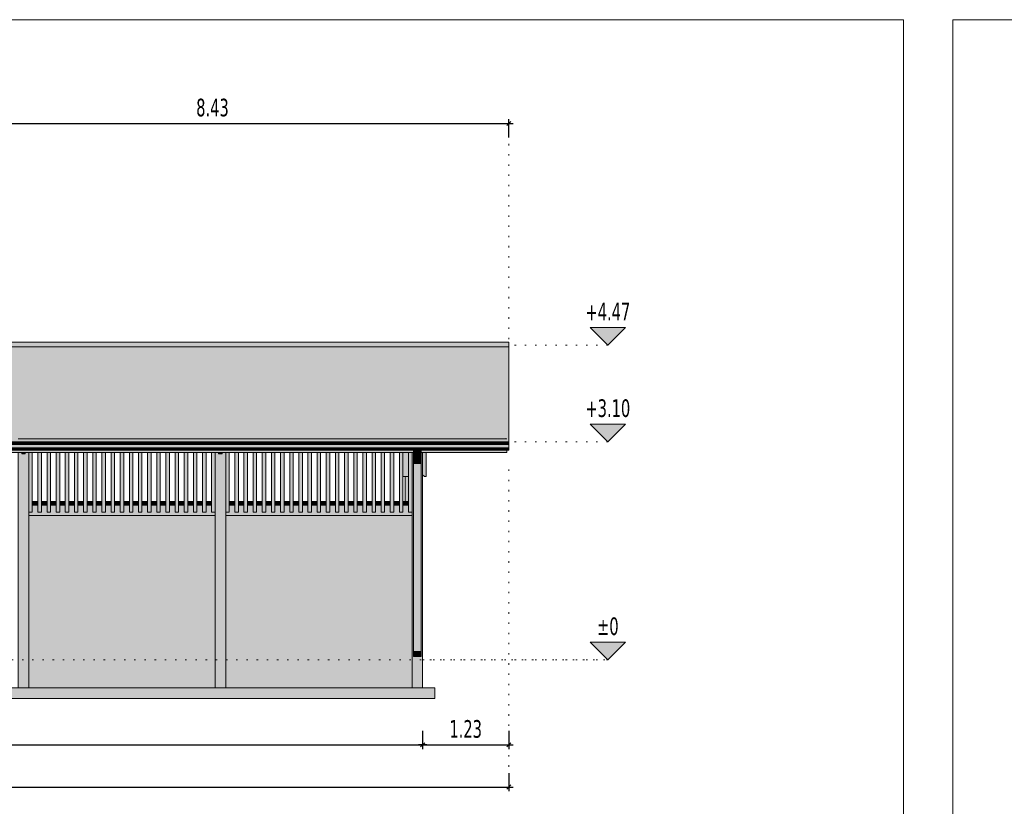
# Model space of a CAD drawing. Header units: millimetres. Extents: x 0 to 1517, y -116 to 725.
# Tile 167 of 256: x 801 to 941, y 346 to 458. Entities that reach past the tile are written whole.
import ezdxf

# ---------------------------------------------------------------- set-up
doc = ezdxf.new("R2010")
doc.units = ezdxf.units.MM
doc.linetypes.add('CADWORK_2', pattern=[1.45, 0.2, -1.25])
doc.layers.add('Ech.1_100', color=7, linetype='Continuous')
doc.styles.add('tahoma-z-r', font='txt', dxfattribs={"width": 0.704918})
doc.dimstyles.new('ISO-25', dxfattribs={"dimtxt": 2.5, "dimasz": 2.5, "dimexe": 1.25, "dimexo": 0.625, "dimtad": 1, "dimtxsty": 'Standard', "dimcen": 2.5, "dimadec": 0, "dimazin": 0, "dimtfac": 1, "dimtmove": 0, "dimatfit": 3, "dimfxl": 1, "dimarcsym": 0})

# ---------------------------------------------------------------- blocks, each defined once
blk = doc.blocks.new('cw-dimension-symbol2')
at = {"color": 0, "linetype": 'Continuous', "lineweight": -2}
for p, q in [((-1, 0), (1, 0)), ((-0.5, -0.5), (0.5, 0.5))]:
    blk.add_line(p, q, dxfattribs=at)
blk = doc.blocks.new('*D75')
at = {"layer": 'Defpoints', "color": 0}
for p in [(702.83, 356.72), (858.33, 356.72), (858.33, 354.72)]:
    blk.add_point(p, dxfattribs=at)
at = {"layer": 'Ech.1_100', "color": 0, "linetype": 'Continuous', "lineweight": -2}
for p, q in [((702.83, 356.72), (702.83, 354.12)), ((858.33, 356.72), (858.33, 354.12)), ((703.43, 354.72), (857.73, 354.72))]:
    blk.add_line(p, q, dxfattribs=at)
at = {"layer": 'Ech.1_100', "color": 0, "lineweight": -2, "xscale": 0.6000000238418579, "yscale": 0.6000000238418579, "zscale": 0.6000000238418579, "rotation": 180}
blk.add_blockref('cw-dimension-symbol2', (702.83, 354.72), dxfattribs=at)
at = {"layer": 'Ech.1_100', "color": 0, "lineweight": -2, "xscale": 0.6000000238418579, "yscale": 0.6000000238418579, "zscale": 0.6000000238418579}
blk.add_blockref('cw-dimension-symbol2', (858.33, 354.72), dxfattribs=at)
at = {"layer": 'Ech.1_100', "color": 7, "linetype": 'Continuous', "lineweight": 5, "insert": (780.58, 356.97), "char_height": 2.5, "attachment_point": 5, "style": 'tahoma-z-r'}
blk.add_mtext('15.55', dxfattribs=at)
blk = doc.blocks.new('*D76')
at = {"layer": 'Defpoints', "color": 0}
for p in [(858.33, 356.72), (870.58, 356.72), (870.58, 354.72)]:
    blk.add_point(p, dxfattribs=at)
at = {"layer": 'Ech.1_100', "color": 0, "linetype": 'Continuous', "lineweight": -2}
for p, q in [((858.33, 356.72), (858.33, 354.12)), ((870.58, 356.72), (870.58, 354.12)), ((858.93, 354.72), (869.98, 354.72))]:
    blk.add_line(p, q, dxfattribs=at)
at = {"layer": 'Ech.1_100', "color": 0, "lineweight": -2, "xscale": 0.6000000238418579, "yscale": 0.6000000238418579, "zscale": 0.6000000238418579, "rotation": 180}
blk.add_blockref('cw-dimension-symbol2', (858.33, 354.72), dxfattribs=at)
at = {"layer": 'Ech.1_100', "color": 0, "lineweight": -2, "xscale": 0.6000000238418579, "yscale": 0.6000000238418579, "zscale": 0.6000000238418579}
blk.add_blockref('cw-dimension-symbol2', (870.58, 354.72), dxfattribs=at)
at = {"layer": 'Ech.1_100', "color": 7, "linetype": 'Continuous', "lineweight": 5, "insert": (864.45, 356.97), "char_height": 2.5, "attachment_point": 5, "style": 'tahoma-z-r'}
blk.add_mtext('1.23', dxfattribs=at)
blk = doc.blocks.new('*D77')
at = {"layer": 'Defpoints', "color": 0}
for p in [(690.58, 350.72), (870.58, 350.72), (870.58, 348.72)]:
    blk.add_point(p, dxfattribs=at)
at = {"layer": 'Ech.1_100', "color": 0, "linetype": 'Continuous', "lineweight": -2}
for p, q in [((690.58, 350.72), (690.58, 348.12)), ((870.58, 350.72), (870.58, 348.12)), ((691.18, 348.72), (869.98, 348.72))]:
    blk.add_line(p, q, dxfattribs=at)
at = {"layer": 'Ech.1_100', "color": 0, "lineweight": -2, "xscale": 0.6000000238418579, "yscale": 0.6000000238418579, "zscale": 0.6000000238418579, "rotation": 180}
blk.add_blockref('cw-dimension-symbol2', (690.58, 348.72), dxfattribs=at)
at = {"layer": 'Ech.1_100', "color": 0, "lineweight": -2, "xscale": 0.6000000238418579, "yscale": 0.6000000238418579, "zscale": 0.6000000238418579}
blk.add_blockref('cw-dimension-symbol2', (870.58, 348.72), dxfattribs=at)
at = {"layer": 'Ech.1_100', "color": 7, "linetype": 'Continuous', "lineweight": 5, "insert": (780.58, 350.97), "char_height": 2.5, "attachment_point": 5, "style": 'tahoma-z-r'}
blk.add_mtext('18.00', dxfattribs=at)
blk = doc.blocks.new('*D79')
at = {"layer": 'Defpoints', "color": 0}
for p in [(870.58, 443.06), (786.33, 441.06), (870.58, 441.06)]:
    blk.add_point(p, dxfattribs=at)
at = {"layer": 'Ech.1_100', "color": 0, "linetype": 'Continuous', "lineweight": -2}
for p, q in [((786.33, 441.06), (786.33, 443.66)), ((786.93, 443.06), (869.98, 443.06)), ((870.58, 441.06), (870.58, 443.66))]:
    blk.add_line(p, q, dxfattribs=at)
at = {"layer": 'Ech.1_100', "color": 0, "lineweight": -2, "xscale": 0.6000000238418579, "yscale": 0.6000000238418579, "zscale": 0.6000000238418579, "rotation": 180}
blk.add_blockref('cw-dimension-symbol2', (786.33, 443.06), dxfattribs=at)
at = {"layer": 'Ech.1_100', "color": 0, "lineweight": -2, "xscale": 0.6000000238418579, "yscale": 0.6000000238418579, "zscale": 0.6000000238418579}
blk.add_blockref('cw-dimension-symbol2', (870.58, 443.06), dxfattribs=at)
at = {"layer": 'Ech.1_100', "color": 7, "linetype": 'Continuous', "lineweight": 5, "insert": (828.45, 445.31), "char_height": 2.5, "attachment_point": 5, "style": 'tahoma-z-r'}
blk.add_mtext('8.43', dxfattribs=at)
blk = doc.blocks.new('cw-dimension-symbol15')
at = {"linetype": 'Continuous', "lineweight": -2}
blk.add_hatch(color=0, dxfattribs=at).paths.add_polyline_path([(0, 0), (-1, 1), (1, 1)])
at = {"color": 0, "linetype": 'Continuous', "lineweight": -2}
for p, q in [((0, 0), (-1, 1)), ((-1, 1), (1, 1)), ((1, 1), (0, 0))]:
    blk.add_line(p, q, dxfattribs=at)
blk = doc.blocks.new('*D106')
at = {"layer": 'Defpoints', "color": 0}
blk.add_point((884.66, 366.82), dxfattribs=at)
blk.add_point((884.66, 366.82), dxfattribs=at)
blk.add_point((884.66, 366.82), dxfattribs=at)
at = {"layer": 'Ech.1_100', "color": 0, "linetype": 'Continuous', "lineweight": -2}
blk.add_line((884.66, 366.82), (884.66, 366.82), dxfattribs=at)
at = {"layer": 'Ech.1_100', "color": 1, "linetype": 'Continuous', "lineweight": 5, "insert": (884.66, 371.57), "char_height": 2.5, "attachment_point": 5, "style": 'tahoma-z-r'}
blk.add_mtext('±0', dxfattribs=at)
blk = doc.blocks.new('*D107')
at = {"layer": 'Defpoints', "color": 0}
blk.add_point((884.66, 397.82), dxfattribs=at)
blk.add_point((884.66, 397.82), dxfattribs=at)
blk.add_point((884.66, 397.82), dxfattribs=at)
at = {"layer": 'Ech.1_100', "color": 0, "linetype": 'Continuous', "lineweight": -2}
blk.add_line((884.66, 397.82), (884.66, 397.82), dxfattribs=at)
at = {"layer": 'Ech.1_100', "color": 7, "linetype": 'Continuous', "lineweight": 5, "insert": (884.66, 402.57), "char_height": 2.5, "attachment_point": 5, "style": 'tahoma-z-r'}
blk.add_mtext('+3.10', dxfattribs=at)
blk = doc.blocks.new('*D108')
at = {"layer": 'Defpoints', "color": 0}
blk.add_point((884.66, 411.57), dxfattribs=at)
blk.add_point((884.66, 411.57), dxfattribs=at)
blk.add_point((884.66, 411.57), dxfattribs=at)
at = {"layer": 'Ech.1_100', "color": 0, "linetype": 'Continuous', "lineweight": -2}
blk.add_line((884.66, 411.57), (884.66, 411.57), dxfattribs=at)
at = {"layer": 'Ech.1_100', "color": 7, "linetype": 'Continuous', "lineweight": 5, "insert": (884.66, 416.32), "char_height": 2.5, "attachment_point": 5, "style": 'tahoma-z-r'}
blk.add_mtext('+4.47', dxfattribs=at)

msp = doc.modelspace()

# ---------------------------------------------------------------- hatches: boundary and pattern name
at = {"layer": 'Ech.1_100', "linetype": 'Continuous', "lineweight": 5, "true_color": 0xddd7ea, "transparency": 33554687}
msp.add_hatch(color=254, dxfattribs=at).paths.add_polyline_path([(870.58, 411.967), (786.33, 411.967), (786.33, 411.3), (870.58, 411.3), (870.58, 411.967)])
at = {"layer": 'Ech.1_100', "linetype": 'Continuous', "lineweight": 5, "true_color": 0xe6f1fc, "transparency": 33554687}
msp.add_hatch(color=7, dxfattribs=at).paths.add_polyline_path([(870.58, 411.3), (786.33, 411.3), (786.33, 397.817), (870.58, 397.817), (870.58, 411.3)])
at = {"layer": 'Ech.1_100', "linetype": 'Continuous', "lineweight": 5, "true_color": 0xd7d7ea, "transparency": 33554687}
for points in [[(870.58, 397.817), (690.58, 397.817), (690.58, 397.767), (870.58, 397.767), (870.58, 397.817)], [(870.58, 397.767), (690.58, 397.767), (690.58, 397.646), (870.58, 397.646), (870.58, 397.767)], [(870.58, 397.646), (690.58, 397.646), (690.58, 397.603), (870.58, 397.603), (870.58, 397.646)], [(870.58, 397.603), (690.58, 397.603), (690.58, 397.56), (870.58, 397.56), (870.58, 397.603)], [(870.58, 397.56), (690.58, 397.56), (690.58, 397.413), (870.58, 397.413), (870.58, 397.56)], [(870.58, 397.413), (690.58, 397.413), (690.58, 396.963), (870.58, 396.963), (870.58, 397.413)], [(870.58, 396.963), (690.58, 396.963), (690.58, 396.821), (870.58, 396.821), (870.58, 396.963)], [(870.58, 396.821), (690.58, 396.821), (690.58, 396.772), (870.58, 396.772), (870.58, 396.821)], [(870.58, 396.772), (690.58, 396.772), (690.58, 396.687), (870.58, 396.687), (870.58, 396.772)], [(870.58, 396.687), (690.58, 396.687), (690.58, 396.637), (870.58, 396.637), (870.58, 396.687)], [(858.13, 396.637), (857.03, 396.637), (857.03, 395.107), (858.13, 395.107), (858.13, 396.637)], [(857.03, 394.737), (858.13, 394.737), (858.13, 395.107), (857.03, 395.107), (857.03, 394.737)], [(858.13, 394.737), (857.03, 394.737), (857.03, 368.017), (858.13, 368.017), (858.13, 394.737)], [(857.03, 367.972), (858.13, 367.972), (858.13, 368.017), (857.03, 368.017), (857.03, 367.972)], [(858.13, 367.972), (857.03, 367.972), (857.03, 367.273), (858.13, 367.273), (858.13, 367.972)]]:
    msp.add_hatch(color=254, dxfattribs=at).paths.add_polyline_path(points)
at = {"layer": 'Ech.1_100', "linetype": 'Continuous', "lineweight": 5, "true_color": 0xf7e0b3, "transparency": 33554687}
for points in [[(774.13, 396.309), (857.03, 396.309), (857.03, 396.637), (774.13, 396.637), (774.13, 396.309)], [(858.13, 396.309), (870.3, 396.309), (870.3, 396.637), (858.13, 396.637), (858.13, 396.309)]]:
    msp.add_hatch(color=254, dxfattribs=at).paths.add_polyline_path(points)
at = {"layer": 'Ech.1_100', "linetype": 'Continuous', "lineweight": 5, "true_color": 0xdcdcdc, "transparency": 33554687}
for points in [[(800.83, 362.817), (802.33, 362.817), (802.33, 396.309), (801.83, 396.309), (801.83, 396.12), (801.33, 396.12), (801.33, 396.309), (800.83, 396.309), (800.83, 362.817)], [(828.83, 362.817), (830.33, 362.817), (830.33, 396.309), (829.83, 396.309), (829.83, 396.12), (829.33, 396.12), (829.33, 396.309), (828.83, 396.309), (828.83, 362.817)], [(858.33, 396.309), (858.13, 396.309), (858.13, 367.273), (857.03, 367.273), (857.03, 396.309), (856.83, 396.309), (856.83, 362.817), (858.33, 362.817), (858.33, 396.309)], [(855.83, 389.317), (856.33, 389.317), (856.33, 392.857), (855.83, 392.857), (855.83, 389.317)], [(802.33, 387.317), (828.83, 387.317), (828.83, 387.827), (828.33, 387.827), (828.33, 388.817), (827.53, 388.817), (827.53, 387.827), (827.03, 387.827), (827.03, 388.817), (826.23, 388.817), (826.23, 387.827), (825.73, 387.827), (825.73, 388.817), (824.93, 388.817), (824.93, 387.827), (824.43, 387.827), (824.43, 388.817), (823.63, 388.817), (823.63, 387.827), (823.13, 387.827), (823.13, 388.817), (822.33, 388.817), (822.33, 387.827), (821.83, 387.827), (821.83, 388.817), (821.03, 388.817), (821.03, 387.827), (820.53, 387.827), (820.53, 388.817), (819.73, 388.817), (819.73, 387.827), (819.23, 387.827), (819.23, 388.817), (818.43, 388.817), (818.43, 387.827), (817.93, 387.827), (817.93, 388.817), (817.13, 388.817), (817.13, 387.827), (816.63, 387.827), (816.63, 388.817), (815.83, 388.817), (815.83, 387.827), (815.33, 387.827), (815.33, 388.817), (814.53, 388.817), (814.53, 387.827), (814.03, 387.827), (814.03, 388.817), (813.23, 388.817), (813.23, 387.827), (812.73, 387.827), (812.73, 388.817), (811.93, 388.817), (811.93, 387.827), (811.43, 387.827), (811.43, 388.817), (810.63, 388.817), (810.63, 387.827), (810.13, 387.827), (810.13, 388.817), (809.33, 388.817), (809.33, 387.827), (808.83, 387.827), (808.83, 388.817), (808.03, 388.817), (808.03, 387.827), (807.53, 387.827), (807.53, 388.817), (806.73, 388.817), (806.73, 387.827), (806.23, 387.827), (806.23, 388.817), (805.43, 388.817), (805.43, 387.827), (804.93, 387.827), (804.93, 388.817), (804.13, 388.817), (804.13, 387.827), (803.63, 387.827), (803.63, 388.817), (802.83, 388.817), (802.83, 387.827), (802.33, 387.827), (802.33, 387.317)], [(830.33, 387.317), (856.83, 387.317), (856.83, 387.827), (856.33, 387.827), (856.33, 388.817), (855.53, 388.817), (855.53, 387.827), (855.03, 387.827), (855.03, 388.817), (854.23, 388.817), (854.23, 387.827), (853.73, 387.827), (853.73, 388.817), (852.93, 388.817), (852.93, 387.827), (852.43, 387.827), (852.43, 388.817), (851.63, 388.817), (851.63, 387.827), (851.13, 387.827), (851.13, 388.817), (850.33, 388.817), (850.33, 387.827), (849.83, 387.827), (849.83, 388.817), (849.03, 388.817), (849.03, 387.827), (848.53, 387.827), (848.53, 388.817), (847.73, 388.817), (847.73, 387.827), (847.23, 387.827), (847.23, 388.817), (846.43, 388.817), (846.43, 387.827), (845.93, 387.827), (845.93, 388.817), (845.13, 388.817), (845.13, 387.827), (844.63, 387.827), (844.63, 388.817), (843.83, 388.817), (843.83, 387.827), (843.33, 387.827), (843.33, 388.817), (842.53, 388.817), (842.53, 387.827), (842.03, 387.827), (842.03, 388.817), (841.23, 388.817), (841.23, 387.827), (840.73, 387.827), (840.73, 388.817), (839.93, 388.817), (839.93, 387.827), (839.43, 387.827), (839.43, 388.817), (838.63, 388.817), (838.63, 387.827), (838.13, 387.827), (838.13, 388.817), (837.33, 388.817), (837.33, 387.827), (836.83, 387.827), (836.83, 388.817), (836.03, 388.817), (836.03, 387.827), (835.53, 387.827), (835.53, 388.817), (834.73, 388.817), (834.73, 387.827), (834.23, 387.827), (834.23, 388.817), (833.43, 388.817), (833.43, 387.827), (832.93, 387.827), (832.93, 388.817), (832.13, 388.817), (832.13, 387.827), (831.63, 387.827), (831.63, 388.817), (830.83, 388.817), (830.83, 387.827), (830.33, 387.827), (830.33, 387.317)], [(701.08, 361.317), (860.08, 361.317), (860.08, 362.817), (701.08, 362.817), (701.08, 361.317)]]:
    msp.add_hatch(color=254, dxfattribs=at).paths.add_polyline_path(points)
at = {"layer": 'Ech.1_100', "linetype": 'Continuous', "lineweight": 5, "true_color": 0xd4c4b3, "transparency": 33554687}
for points in [[(801.83, 396.309), (801.33, 396.309), (801.33, 396.12), (801.83, 396.12), (801.83, 396.309)], [(829.83, 396.309), (829.33, 396.309), (829.33, 396.12), (829.83, 396.12), (829.83, 396.309)]]:
    msp.add_hatch(color=9, dxfattribs=at).paths.add_polyline_path(points)
at = {"layer": 'Ech.1_100', "linetype": 'Continuous', "lineweight": 5, "true_color": 0xeaddd7, "transparency": 33554687}
for points in [[(802.83, 396.309), (802.33, 396.309), (802.33, 387.827), (802.83, 387.827), (802.83, 396.309)], [(803.63, 387.827), (804.13, 387.827), (804.13, 396.309), (803.63, 396.309), (803.63, 387.827)], [(804.93, 387.827), (805.43, 387.827), (805.43, 396.309), (804.93, 396.309), (804.93, 387.827)], [(806.23, 387.827), (806.73, 387.827), (806.73, 396.309), (806.23, 396.309), (806.23, 387.827)], [(807.53, 387.827), (808.03, 387.827), (808.03, 396.309), (807.53, 396.309), (807.53, 387.827)], [(808.83, 387.827), (809.33, 387.827), (809.33, 396.309), (808.83, 396.309), (808.83, 387.827)], [(810.13, 387.827), (810.63, 387.827), (810.63, 396.309), (810.13, 396.309), (810.13, 387.827)], [(811.43, 387.827), (811.93, 387.827), (811.93, 396.309), (811.43, 396.309), (811.43, 387.827)], [(812.73, 387.827), (813.23, 387.827), (813.23, 396.309), (812.73, 396.309), (812.73, 387.827)], [(814.03, 387.827), (814.53, 387.827), (814.53, 396.309), (814.03, 396.309), (814.03, 387.827)], [(815.33, 387.827), (815.83, 387.827), (815.83, 396.309), (815.33, 396.309), (815.33, 387.827)], [(816.63, 387.827), (817.13, 387.827), (817.13, 396.309), (816.63, 396.309), (816.63, 387.827)], [(817.93, 387.827), (818.43, 387.827), (818.43, 396.309), (817.93, 396.309), (817.93, 387.827)], [(819.23, 387.827), (819.73, 387.827), (819.73, 396.309), (819.23, 396.309), (819.23, 387.827)], [(820.53, 387.827), (821.03, 387.827), (821.03, 396.309), (820.53, 396.309), (820.53, 387.827)], [(821.83, 387.827), (822.33, 387.827), (822.33, 396.309), (821.83, 396.309), (821.83, 387.827)], [(823.13, 387.827), (823.63, 387.827), (823.63, 396.309), (823.13, 396.309), (823.13, 387.827)], [(824.43, 387.827), (824.93, 387.827), (824.93, 396.309), (824.43, 396.309), (824.43, 387.827)], [(825.73, 387.827), (826.23, 387.827), (826.23, 396.309), (825.73, 396.309), (825.73, 387.827)], [(827.03, 387.827), (827.53, 387.827), (827.53, 396.309), (827.03, 396.309), (827.03, 387.827)], [(828.33, 387.827), (828.83, 387.827), (828.83, 396.309), (828.33, 396.309), (828.33, 387.827)], [(830.83, 396.309), (830.33, 396.309), (830.33, 387.827), (830.83, 387.827), (830.83, 396.309)], [(831.63, 387.827), (832.13, 387.827), (832.13, 396.309), (831.63, 396.309), (831.63, 387.827)], [(832.93, 387.827), (833.43, 387.827), (833.43, 396.309), (832.93, 396.309), (832.93, 387.827)], [(834.23, 387.827), (834.73, 387.827), (834.73, 396.309), (834.23, 396.309), (834.23, 387.827)], [(835.53, 387.827), (836.03, 387.827), (836.03, 396.309), (835.53, 396.309), (835.53, 387.827)], [(836.83, 387.827), (837.33, 387.827), (837.33, 396.309), (836.83, 396.309), (836.83, 387.827)], [(838.13, 387.827), (838.63, 387.827), (838.63, 396.309), (838.13, 396.309), (838.13, 387.827)], [(839.43, 387.827), (839.93, 387.827), (839.93, 396.309), (839.43, 396.309), (839.43, 387.827)], [(840.73, 387.827), (841.23, 387.827), (841.23, 396.309), (840.73, 396.309), (840.73, 387.827)], [(842.03, 387.827), (842.53, 387.827), (842.53, 396.309), (842.03, 396.309), (842.03, 387.827)], [(843.33, 387.827), (843.83, 387.827), (843.83, 396.309), (843.33, 396.309), (843.33, 387.827)], [(844.63, 387.827), (845.13, 387.827), (845.13, 396.309), (844.63, 396.309), (844.63, 387.827)], [(845.93, 387.827), (846.43, 387.827), (846.43, 396.309), (845.93, 396.309), (845.93, 387.827)], [(847.23, 387.827), (847.73, 387.827), (847.73, 396.309), (847.23, 396.309), (847.23, 387.827)], [(848.53, 387.827), (849.03, 387.827), (849.03, 396.309), (848.53, 396.309), (848.53, 387.827)], [(849.83, 387.827), (850.33, 387.827), (850.33, 396.309), (849.83, 396.309), (849.83, 387.827)], [(851.13, 387.827), (851.63, 387.827), (851.63, 396.309), (851.13, 396.309), (851.13, 387.827)], [(852.43, 387.827), (852.93, 387.827), (852.93, 396.309), (852.43, 396.309), (852.43, 387.827)], [(853.73, 387.827), (854.23, 387.827), (854.23, 396.309), (853.73, 396.309), (853.73, 387.827)], [(855.03, 387.827), (855.53, 387.827), (855.53, 396.309), (855.03, 396.309), (855.03, 387.827)], [(856.33, 387.827), (856.83, 387.827), (856.83, 396.309), (856.33, 396.309), (856.33, 387.827)], [(858.83, 396.309), (858.33, 396.309), (858.33, 393.107), (858.58, 392.857), (858.83, 392.857), (858.83, 396.309)]]:
    msp.add_hatch(color=254, dxfattribs=at).paths.add_polyline_path(points)
at = {"layer": 'Ech.1_100', "linetype": 'Continuous', "lineweight": 5, "true_color": 0xb3b3b3, "transparency": 33554687}
msp.add_hatch(color=253, dxfattribs=at).paths.add_polyline_path([(855.53, 392.857), (856.33, 392.857), (856.33, 396.309), (855.53, 396.309), (855.53, 392.857)])
at = {"layer": 'Ech.1_100', "linetype": 'Continuous', "lineweight": 5, "true_color": 0xe0d1b3, "transparency": 33554687}
for points in [[(802.83, 388.817), (803.63, 388.817), (803.63, 389.317), (802.83, 389.317), (802.83, 388.817)], [(804.13, 388.817), (804.93, 388.817), (804.93, 389.317), (804.13, 389.317), (804.13, 388.817)], [(805.43, 388.817), (806.23, 388.817), (806.23, 389.317), (805.43, 389.317), (805.43, 388.817)], [(806.73, 388.817), (807.53, 388.817), (807.53, 389.317), (806.73, 389.317), (806.73, 388.817)], [(808.03, 388.817), (808.83, 388.817), (808.83, 389.317), (808.03, 389.317), (808.03, 388.817)], [(809.33, 388.817), (810.13, 388.817), (810.13, 389.317), (809.33, 389.317), (809.33, 388.817)], [(810.63, 388.817), (811.43, 388.817), (811.43, 389.317), (810.63, 389.317), (810.63, 388.817)], [(811.93, 388.817), (812.73, 388.817), (812.73, 389.317), (811.93, 389.317), (811.93, 388.817)], [(813.23, 388.817), (814.03, 388.817), (814.03, 389.317), (813.23, 389.317), (813.23, 388.817)], [(814.53, 388.817), (815.33, 388.817), (815.33, 389.317), (814.53, 389.317), (814.53, 388.817)], [(815.83, 388.817), (816.63, 388.817), (816.63, 389.317), (815.83, 389.317), (815.83, 388.817)], [(817.13, 388.817), (817.93, 388.817), (817.93, 389.317), (817.13, 389.317), (817.13, 388.817)], [(818.43, 388.817), (819.23, 388.817), (819.23, 389.317), (818.43, 389.317), (818.43, 388.817)], [(819.73, 388.817), (820.53, 388.817), (820.53, 389.317), (819.73, 389.317), (819.73, 388.817)], [(821.03, 388.817), (821.83, 388.817), (821.83, 389.317), (821.03, 389.317), (821.03, 388.817)], [(822.33, 388.817), (823.13, 388.817), (823.13, 389.317), (822.33, 389.317), (822.33, 388.817)], [(823.63, 388.817), (824.43, 388.817), (824.43, 389.317), (823.63, 389.317), (823.63, 388.817)], [(824.93, 388.817), (825.73, 388.817), (825.73, 389.317), (824.93, 389.317), (824.93, 388.817)], [(826.23, 388.817), (827.03, 388.817), (827.03, 389.317), (826.23, 389.317), (826.23, 388.817)], [(827.53, 388.817), (828.33, 388.817), (828.33, 389.317), (827.53, 389.317), (827.53, 388.817)], [(830.83, 388.817), (831.63, 388.817), (831.63, 389.317), (830.83, 389.317), (830.83, 388.817)], [(832.13, 388.817), (832.93, 388.817), (832.93, 389.317), (832.13, 389.317), (832.13, 388.817)], [(833.43, 388.817), (834.23, 388.817), (834.23, 389.317), (833.43, 389.317), (833.43, 388.817)], [(834.73, 388.817), (835.53, 388.817), (835.53, 389.317), (834.73, 389.317), (834.73, 388.817)], [(836.03, 388.817), (836.83, 388.817), (836.83, 389.317), (836.03, 389.317), (836.03, 388.817)], [(837.33, 388.817), (838.13, 388.817), (838.13, 389.317), (837.33, 389.317), (837.33, 388.817)], [(838.63, 388.817), (839.43, 388.817), (839.43, 389.317), (838.63, 389.317), (838.63, 388.817)], [(839.93, 388.817), (840.73, 388.817), (840.73, 389.317), (839.93, 389.317), (839.93, 388.817)], [(841.23, 388.817), (842.03, 388.817), (842.03, 389.317), (841.23, 389.317), (841.23, 388.817)], [(842.53, 388.817), (843.33, 388.817), (843.33, 389.317), (842.53, 389.317), (842.53, 388.817)], [(843.83, 388.817), (844.63, 388.817), (844.63, 389.317), (843.83, 389.317), (843.83, 388.817)], [(845.13, 388.817), (845.93, 388.817), (845.93, 389.317), (845.13, 389.317), (845.13, 388.817)], [(846.43, 388.817), (847.23, 388.817), (847.23, 389.317), (846.43, 389.317), (846.43, 388.817)], [(847.73, 388.817), (848.53, 388.817), (848.53, 389.317), (847.73, 389.317), (847.73, 388.817)], [(849.03, 388.817), (849.83, 388.817), (849.83, 389.317), (849.03, 389.317), (849.03, 388.817)], [(850.33, 388.817), (851.13, 388.817), (851.13, 389.317), (850.33, 389.317), (850.33, 388.817)], [(851.63, 388.817), (852.43, 388.817), (852.43, 389.317), (851.63, 389.317), (851.63, 388.817)], [(852.93, 388.817), (853.73, 388.817), (853.73, 389.317), (852.93, 389.317), (852.93, 388.817)], [(854.23, 388.817), (855.03, 388.817), (855.03, 389.317), (854.23, 389.317), (854.23, 388.817)], [(855.53, 388.817), (856.33, 388.817), (856.33, 389.317), (855.53, 389.317), (855.53, 388.817)]]:
    msp.add_hatch(color=254, dxfattribs=at).paths.add_polyline_path(points)
at = {"layer": 'Ech.1_100', "linetype": 'Continuous', "lineweight": 5, "true_color": 0xf8f8f8, "transparency": 33554687}
for points in [[(828.83, 387.317), (802.33, 387.317), (802.33, 362.817), (828.83, 362.817), (828.83, 387.317)], [(856.83, 387.317), (830.33, 387.317), (830.33, 362.817), (856.83, 362.817), (856.83, 387.317)]]:
    msp.add_hatch(color=7, dxfattribs=at).paths.add_polyline_path(points)

# ---------------------------------------------------------------- linework, layer by layer
at = {"layer": 'Ech.1_100', "color": 30, "linetype": 'Continuous', "lineweight": 5}
for p, q in [((800.83, 398.249), (870.3, 398.249)), ((870.3, 398.249), (870.08, 398.302))]:
    msp.add_line(p, q, dxfattribs=at)
at = {"layer": 'Ech.1_100', "color": 7, "linetype": 'Continuous', "lineweight": 5}
for points in [[(926.704, 244.798), (926.704, 457.821), (334.895, 457.821), (334.895, 244.798), (926.704, 244.798)], [(1510.917, 244.798), (1510.917, 457.821), (933.687, 457.821), (933.687, 244.798), (1510.917, 244.798)], [(870.58, 411.967), (786.33, 411.967), (786.33, 411.3), (870.58, 411.3), (870.58, 411.967)], [(870.58, 411.3), (786.33, 411.3), (786.33, 397.817), (870.58, 397.817), (870.58, 411.3)], [(870.58, 397.817), (690.58, 397.817), (690.58, 397.767), (870.58, 397.767), (870.58, 397.817)], [(870.58, 397.767), (690.58, 397.767), (690.58, 397.646), (870.58, 397.646), (870.58, 397.767)], [(870.58, 397.646), (690.58, 397.646), (690.58, 397.603), (870.58, 397.603), (870.58, 397.646)], [(870.58, 397.603), (690.58, 397.603), (690.58, 397.56), (870.58, 397.56), (870.58, 397.603)], [(870.58, 397.56), (690.58, 397.56), (690.58, 397.413), (870.58, 397.413), (870.58, 397.56)], [(870.58, 397.413), (690.58, 397.413), (690.58, 396.963), (870.58, 396.963), (870.58, 397.413)], [(870.58, 396.963), (690.58, 396.963), (690.58, 396.821), (870.58, 396.821), (870.58, 396.963)], [(870.58, 396.821), (690.58, 396.821), (690.58, 396.772), (870.58, 396.772), (870.58, 396.821)], [(870.58, 396.772), (690.58, 396.772), (690.58, 396.687), (870.58, 396.687), (870.58, 396.772)], [(870.58, 396.687), (690.58, 396.687), (690.58, 396.637), (870.58, 396.637), (870.58, 396.687)], [(774.13, 396.309), (857.03, 396.309), (857.03, 396.637), (774.13, 396.637), (774.13, 396.309)], [(800.83, 362.817), (802.33, 362.817), (802.33, 396.309), (801.83, 396.309), (801.83, 396.12), (801.33, 396.12), (801.33, 396.309), (800.83, 396.309), (800.83, 362.817)], [(801.83, 396.309), (801.33, 396.309), (801.33, 396.12), (801.83, 396.12), (801.83, 396.309)], [(802.83, 396.309), (802.33, 396.309), (802.33, 387.827), (802.83, 387.827), (802.83, 396.309)], [(803.63, 387.827), (804.13, 387.827), (804.13, 396.309), (803.63, 396.309), (803.63, 387.827)], [(804.93, 387.827), (805.43, 387.827), (805.43, 396.309), (804.93, 396.309), (804.93, 387.827)], [(806.23, 387.827), (806.73, 387.827), (806.73, 396.309), (806.23, 396.309), (806.23, 387.827)], [(807.53, 387.827), (808.03, 387.827), (808.03, 396.309), (807.53, 396.309), (807.53, 387.827)], [(808.83, 387.827), (809.33, 387.827), (809.33, 396.309), (808.83, 396.309), (808.83, 387.827)], [(810.13, 387.827), (810.63, 387.827), (810.63, 396.309), (810.13, 396.309), (810.13, 387.827)], [(811.43, 387.827), (811.93, 387.827), (811.93, 396.309), (811.43, 396.309), (811.43, 387.827)], [(812.73, 387.827), (813.23, 387.827), (813.23, 396.309), (812.73, 396.309), (812.73, 387.827)], [(814.03, 387.827), (814.53, 387.827), (814.53, 396.309), (814.03, 396.309), (814.03, 387.827)], [(815.33, 387.827), (815.83, 387.827), (815.83, 396.309), (815.33, 396.309), (815.33, 387.827)], [(816.63, 387.827), (817.13, 387.827), (817.13, 396.309), (816.63, 396.309), (816.63, 387.827)], [(817.93, 387.827), (818.43, 387.827), (818.43, 396.309), (817.93, 396.309), (817.93, 387.827)], [(819.23, 387.827), (819.73, 387.827), (819.73, 396.309), (819.23, 396.309), (819.23, 387.827)], [(820.53, 387.827), (821.03, 387.827), (821.03, 396.309), (820.53, 396.309), (820.53, 387.827)], [(821.83, 387.827), (822.33, 387.827), (822.33, 396.309), (821.83, 396.309), (821.83, 387.827)], [(823.13, 387.827), (823.63, 387.827), (823.63, 396.309), (823.13, 396.309), (823.13, 387.827)], [(824.43, 387.827), (824.93, 387.827), (824.93, 396.309), (824.43, 396.309), (824.43, 387.827)], [(825.73, 387.827), (826.23, 387.827), (826.23, 396.309), (825.73, 396.309), (825.73, 387.827)], [(827.03, 387.827), (827.53, 387.827), (827.53, 396.309), (827.03, 396.309), (827.03, 387.827)], [(828.33, 387.827), (828.83, 387.827), (828.83, 396.309), (828.33, 396.309), (828.33, 387.827)], [(828.83, 362.817), (830.33, 362.817), (830.33, 396.309), (829.83, 396.309), (829.83, 396.12), (829.33, 396.12), (829.33, 396.309), (828.83, 396.309), (828.83, 362.817)], [(829.83, 396.309), (829.33, 396.309), (829.33, 396.12), (829.83, 396.12), (829.83, 396.309)], [(830.83, 396.309), (830.33, 396.309), (830.33, 387.827), (830.83, 387.827), (830.83, 396.309)], [(831.63, 387.827), (832.13, 387.827), (832.13, 396.309), (831.63, 396.309), (831.63, 387.827)], [(832.93, 387.827), (833.43, 387.827), (833.43, 396.309), (832.93, 396.309), (832.93, 387.827)], [(834.23, 387.827), (834.73, 387.827), (834.73, 396.309), (834.23, 396.309), (834.23, 387.827)], [(835.53, 387.827), (836.03, 387.827), (836.03, 396.309), (835.53, 396.309), (835.53, 387.827)], [(836.83, 387.827), (837.33, 387.827), (837.33, 396.309), (836.83, 396.309), (836.83, 387.827)], [(838.13, 387.827), (838.63, 387.827), (838.63, 396.309), (838.13, 396.309), (838.13, 387.827)], [(839.43, 387.827), (839.93, 387.827), (839.93, 396.309), (839.43, 396.309), (839.43, 387.827)], [(840.73, 387.827), (841.23, 387.827), (841.23, 396.309), (840.73, 396.309), (840.73, 387.827)], [(842.03, 387.827), (842.53, 387.827), (842.53, 396.309), (842.03, 396.309), (842.03, 387.827)], [(843.33, 387.827), (843.83, 387.827), (843.83, 396.309), (843.33, 396.309), (843.33, 387.827)], [(844.63, 387.827), (845.13, 387.827), (845.13, 396.309), (844.63, 396.309), (844.63, 387.827)], [(845.93, 387.827), (846.43, 387.827), (846.43, 396.309), (845.93, 396.309), (845.93, 387.827)], [(847.23, 387.827), (847.73, 387.827), (847.73, 396.309), (847.23, 396.309), (847.23, 387.827)], [(848.53, 387.827), (849.03, 387.827), (849.03, 396.309), (848.53, 396.309), (848.53, 387.827)], [(849.83, 387.827), (850.33, 387.827), (850.33, 396.309), (849.83, 396.309), (849.83, 387.827)], [(851.13, 387.827), (851.63, 387.827), (851.63, 396.309), (851.13, 396.309), (851.13, 387.827)], [(852.43, 387.827), (852.93, 387.827), (852.93, 396.309), (852.43, 396.309), (852.43, 387.827)], [(853.73, 387.827), (854.23, 387.827), (854.23, 396.309), (853.73, 396.309), (853.73, 387.827)], [(855.03, 387.827), (855.53, 387.827), (855.53, 396.309), (855.03, 396.309), (855.03, 387.827)], [(855.53, 392.857), (856.33, 392.857), (856.33, 396.309), (855.53, 396.309), (855.53, 392.857)], [(856.33, 387.827), (856.83, 387.827), (856.83, 396.309), (856.33, 396.309), (856.33, 387.827)], [(858.33, 396.309), (858.13, 396.309), (858.13, 367.273), (857.03, 367.273), (857.03, 396.309), (856.83, 396.309), (856.83, 362.817), (858.33, 362.817), (858.33, 396.309)], [(858.13, 396.637), (857.03, 396.637), (857.03, 395.107), (858.13, 395.107), (858.13, 396.637)], [(858.13, 396.309), (870.3, 396.309), (870.3, 396.637), (858.13, 396.637), (858.13, 396.309)], [(858.83, 396.309), (858.33, 396.309), (858.33, 393.107), (858.58, 392.857), (858.83, 392.857), (858.83, 396.309)], [(857.03, 394.737), (858.13, 394.737), (858.13, 395.107), (857.03, 395.107), (857.03, 394.737)], [(858.13, 394.737), (857.03, 394.737), (857.03, 368.017), (858.13, 368.017), (858.13, 394.737)], [(855.83, 389.317), (856.33, 389.317), (856.33, 392.857), (855.83, 392.857), (855.83, 389.317)], [(802.83, 388.817), (803.63, 388.817), (803.63, 389.317), (802.83, 389.317), (802.83, 388.817)], [(804.13, 388.817), (804.93, 388.817), (804.93, 389.317), (804.13, 389.317), (804.13, 388.817)], [(805.43, 388.817), (806.23, 388.817), (806.23, 389.317), (805.43, 389.317), (805.43, 388.817)], [(806.73, 388.817), (807.53, 388.817), (807.53, 389.317), (806.73, 389.317), (806.73, 388.817)], [(808.03, 388.817), (808.83, 388.817), (808.83, 389.317), (808.03, 389.317), (808.03, 388.817)], [(809.33, 388.817), (810.13, 388.817), (810.13, 389.317), (809.33, 389.317), (809.33, 388.817)], [(810.63, 388.817), (811.43, 388.817), (811.43, 389.317), (810.63, 389.317), (810.63, 388.817)], [(811.93, 388.817), (812.73, 388.817), (812.73, 389.317), (811.93, 389.317), (811.93, 388.817)], [(813.23, 388.817), (814.03, 388.817), (814.03, 389.317), (813.23, 389.317), (813.23, 388.817)], [(814.53, 388.817), (815.33, 388.817), (815.33, 389.317), (814.53, 389.317), (814.53, 388.817)], [(815.83, 388.817), (816.63, 388.817), (816.63, 389.317), (815.83, 389.317), (815.83, 388.817)], [(817.13, 388.817), (817.93, 388.817), (817.93, 389.317), (817.13, 389.317), (817.13, 388.817)], [(818.43, 388.817), (819.23, 388.817), (819.23, 389.317), (818.43, 389.317), (818.43, 388.817)], [(819.73, 388.817), (820.53, 388.817), (820.53, 389.317), (819.73, 389.317), (819.73, 388.817)], [(821.03, 388.817), (821.83, 388.817), (821.83, 389.317), (821.03, 389.317), (821.03, 388.817)], [(822.33, 388.817), (823.13, 388.817), (823.13, 389.317), (822.33, 389.317), (822.33, 388.817)], [(823.63, 388.817), (824.43, 388.817), (824.43, 389.317), (823.63, 389.317), (823.63, 388.817)], [(824.93, 388.817), (825.73, 388.817), (825.73, 389.317), (824.93, 389.317), (824.93, 388.817)], [(826.23, 388.817), (827.03, 388.817), (827.03, 389.317), (826.23, 389.317), (826.23, 388.817)], [(827.53, 388.817), (828.33, 388.817), (828.33, 389.317), (827.53, 389.317), (827.53, 388.817)], [(830.83, 388.817), (831.63, 388.817), (831.63, 389.317), (830.83, 389.317), (830.83, 388.817)], [(832.13, 388.817), (832.93, 388.817), (832.93, 389.317), (832.13, 389.317), (832.13, 388.817)], [(833.43, 388.817), (834.23, 388.817), (834.23, 389.317), (833.43, 389.317), (833.43, 388.817)], [(834.73, 388.817), (835.53, 388.817), (835.53, 389.317), (834.73, 389.317), (834.73, 388.817)], [(836.03, 388.817), (836.83, 388.817), (836.83, 389.317), (836.03, 389.317), (836.03, 388.817)], [(837.33, 388.817), (838.13, 388.817), (838.13, 389.317), (837.33, 389.317), (837.33, 388.817)], [(838.63, 388.817), (839.43, 388.817), (839.43, 389.317), (838.63, 389.317), (838.63, 388.817)], [(839.93, 388.817), (840.73, 388.817), (840.73, 389.317), (839.93, 389.317), (839.93, 388.817)], [(841.23, 388.817), (842.03, 388.817), (842.03, 389.317), (841.23, 389.317), (841.23, 388.817)], [(842.53, 388.817), (843.33, 388.817), (843.33, 389.317), (842.53, 389.317), (842.53, 388.817)], [(843.83, 388.817), (844.63, 388.817), (844.63, 389.317), (843.83, 389.317), (843.83, 388.817)], [(845.13, 388.817), (845.93, 388.817), (845.93, 389.317), (845.13, 389.317), (845.13, 388.817)], [(846.43, 388.817), (847.23, 388.817), (847.23, 389.317), (846.43, 389.317), (846.43, 388.817)], [(847.73, 388.817), (848.53, 388.817), (848.53, 389.317), (847.73, 389.317), (847.73, 388.817)], [(849.03, 388.817), (849.83, 388.817), (849.83, 389.317), (849.03, 389.317), (849.03, 388.817)], [(850.33, 388.817), (851.13, 388.817), (851.13, 389.317), (850.33, 389.317), (850.33, 388.817)], [(851.63, 388.817), (852.43, 388.817), (852.43, 389.317), (851.63, 389.317), (851.63, 388.817)], [(852.93, 388.817), (853.73, 388.817), (853.73, 389.317), (852.93, 389.317), (852.93, 388.817)], [(854.23, 388.817), (855.03, 388.817), (855.03, 389.317), (854.23, 389.317), (854.23, 388.817)], [(855.53, 388.817), (856.33, 388.817), (856.33, 389.317), (855.53, 389.317), (855.53, 388.817)], [(802.33, 387.317), (828.83, 387.317), (828.83, 387.827), (828.33, 387.827), (828.33, 388.817), (827.53, 388.817), (827.53, 387.827), (827.03, 387.827), (827.03, 388.817), (826.23, 388.817), (826.23, 387.827), (825.73, 387.827), (825.73, 388.817), (824.93, 388.817), (824.93, 387.827), (824.43, 387.827), (824.43, 388.817), (823.63, 388.817), (823.63, 387.827), (823.13, 387.827), (823.13, 388.817), (822.33, 388.817), (822.33, 387.827), (821.83, 387.827), (821.83, 388.817), (821.03, 388.817), (821.03, 387.827), (820.53, 387.827), (820.53, 388.817), (819.73, 388.817), (819.73, 387.827), (819.23, 387.827), (819.23, 388.817), (818.43, 388.817), (818.43, 387.827), (817.93, 387.827), (817.93, 388.817), (817.13, 388.817), (817.13, 387.827), (816.63, 387.827), (816.63, 388.817), (815.83, 388.817), (815.83, 387.827), (815.33, 387.827), (815.33, 388.817), (814.53, 388.817), (814.53, 387.827), (814.03, 387.827), (814.03, 388.817), (813.23, 388.817), (813.23, 387.827), (812.73, 387.827), (812.73, 388.817), (811.93, 388.817), (811.93, 387.827), (811.43, 387.827), (811.43, 388.817), (810.63, 388.817), (810.63, 387.827), (810.13, 387.827), (810.13, 388.817), (809.33, 388.817), (809.33, 387.827), (808.83, 387.827), (808.83, 388.817), (808.03, 388.817), (808.03, 387.827), (807.53, 387.827), (807.53, 388.817), (806.73, 388.817), (806.73, 387.827), (806.23, 387.827), (806.23, 388.817), (805.43, 388.817), (805.43, 387.827), (804.93, 387.827), (804.93, 388.817), (804.13, 388.817), (804.13, 387.827), (803.63, 387.827), (803.63, 388.817), (802.83, 388.817), (802.83, 387.827), (802.33, 387.827), (802.33, 387.317)], [(830.33, 387.317), (856.83, 387.317), (856.83, 387.827), (856.33, 387.827), (856.33, 388.817), (855.53, 388.817), (855.53, 387.827), (855.03, 387.827), (855.03, 388.817), (854.23, 388.817), (854.23, 387.827), (853.73, 387.827), (853.73, 388.817), (852.93, 388.817), (852.93, 387.827), (852.43, 387.827), (852.43, 388.817), (851.63, 388.817), (851.63, 387.827), (851.13, 387.827), (851.13, 388.817), (850.33, 388.817), (850.33, 387.827), (849.83, 387.827), (849.83, 388.817), (849.03, 388.817), (849.03, 387.827), (848.53, 387.827), (848.53, 388.817), (847.73, 388.817), (847.73, 387.827), (847.23, 387.827), (847.23, 388.817), (846.43, 388.817), (846.43, 387.827), (845.93, 387.827), (845.93, 388.817), (845.13, 388.817), (845.13, 387.827), (844.63, 387.827), (844.63, 388.817), (843.83, 388.817), (843.83, 387.827), (843.33, 387.827), (843.33, 388.817), (842.53, 388.817), (842.53, 387.827), (842.03, 387.827), (842.03, 388.817), (841.23, 388.817), (841.23, 387.827), (840.73, 387.827), (840.73, 388.817), (839.93, 388.817), (839.93, 387.827), (839.43, 387.827), (839.43, 388.817), (838.63, 388.817), (838.63, 387.827), (838.13, 387.827), (838.13, 388.817), (837.33, 388.817), (837.33, 387.827), (836.83, 387.827), (836.83, 388.817), (836.03, 388.817), (836.03, 387.827), (835.53, 387.827), (835.53, 388.817), (834.73, 388.817), (834.73, 387.827), (834.23, 387.827), (834.23, 388.817), (833.43, 388.817), (833.43, 387.827), (832.93, 387.827), (832.93, 388.817), (832.13, 388.817), (832.13, 387.827), (831.63, 387.827), (831.63, 388.817), (830.83, 388.817), (830.83, 387.827), (830.33, 387.827), (830.33, 387.317)], [(828.83, 387.317), (802.33, 387.317), (802.33, 362.817), (828.83, 362.817), (828.83, 387.317)], [(856.83, 387.317), (830.33, 387.317), (830.33, 362.817), (856.83, 362.817), (856.83, 387.317)], [(857.03, 367.972), (858.13, 367.972), (858.13, 368.017), (857.03, 368.017), (857.03, 367.972)], [(858.13, 367.972), (857.03, 367.972), (857.03, 367.273), (858.13, 367.273), (858.13, 367.972)], [(701.08, 361.317), (860.08, 361.317), (860.08, 362.817), (701.08, 362.817), (701.08, 361.317)]]:
    msp.add_lwpolyline(points, close=True, dxfattribs=at)
at = {"layer": 'Ech.1_100', "color": 9, "linetype": 'CADWORK_2', "lineweight": 5, "elevation": 25}
for points in [[(870.58, 443.056), (870.58, 411.3)], [(884.656, 411.567), (870.58, 411.567)], [(884.656, 397.817), (870.58, 397.817)], [(870.58, 348.718), (870.58, 394.868)], [(884.656, 366.817), (858.33, 366.817)]]:
    msp.add_lwpolyline(points, dxfattribs=at)
at = {"layer": 'Ech.1_100', "color": 1, "linetype": 'CADWORK_2', "lineweight": 5, "elevation": 25}
msp.add_lwpolyline([(678.123, 366.817), (884.656, 366.817)], dxfattribs=at)

# ---------------------------------------------------------------- block references
at = {"layer": 'Ech.1_100', "color": 7, "lineweight": 5, "xscale": 2.5, "yscale": 2.5, "zscale": 2.5}
for p in [(884.656, 411.567), (884.656, 397.817)]:
    msp.add_blockref('cw-dimension-symbol15', p, dxfattribs=at)
at = {"layer": 'Ech.1_100', "color": 1, "lineweight": 5, "xscale": 2.5, "yscale": 2.5, "zscale": 2.5}
msp.add_blockref('cw-dimension-symbol15', (884.656, 366.817), dxfattribs=at)

# ---------------------------------------------------------------- dimensions: what is measured, and where the dimension line sits
at = {"layer": 'Ech.1_100', "color": 7, "linetype": 'Continuous', "lineweight": 5}
for base, p1, p2, text, override, picture, middle in [((870.58, 443.056), (786.33, 441.056), (870.58, 441.056), '8.43', {"dimtxt": 2.5, "dimasz": 0.6, "dimexe": 0.6, "dimexo": 0, "dimgap": 0, "dimdec": 2, "dimlfac": 1, "dimtxsty": 'tahoma-z-r', "dimblk": 'cw-dimension-symbol2', "dimclrt": 7, "dimtmove": 2}, '*D79', (828.455, 445.306)), ((858.33, 354.718), (702.83, 356.718), (858.33, 356.718), '15.55', {"dimtxt": 2.5, "dimasz": 0.6, "dimexe": 0.6, "dimexo": 0, "dimgap": 0, "dimdec": 2, "dimlfac": 1, "dimtxsty": 'tahoma-z-r', "dimblk": 'cw-dimension-symbol2', "dimclrt": 7, "dimtmove": 2}, '*D75', (780.58, 356.968)), ((870.58, 354.718), (858.33, 356.718), (870.58, 356.718), '1.23', {"dimtxt": 2.5, "dimasz": 0.6, "dimexe": 0.6, "dimexo": 0, "dimgap": 0, "dimdec": 2, "dimlfac": 1, "dimtxsty": 'tahoma-z-r', "dimblk": 'cw-dimension-symbol2', "dimclrt": 7, "dimtmove": 2}, '*D76', (864.455, 356.968)), ((870.58, 348.718), (690.58, 350.718), (870.58, 350.718), '18.00', {"dimtxt": 2.5, "dimasz": 0.6, "dimexe": 0.6, "dimexo": 0, "dimgap": 0, "dimdec": 0, "dimlfac": 1, "dimtxsty": 'tahoma-z-r', "dimblk": 'cw-dimension-symbol2', "dimclrt": 7, "dimtmove": 2}, '*D77', (780.58, 350.968))]:
    dim = msp.add_linear_dim(base=base, p1=p1, p2=p2, angle=0, text=text, dimstyle='ISO-25', override=override, dxfattribs=at)
    dim.commit()
    dim.dimension.update_dxf_attribs({"geometry": picture, "text_midpoint": middle, "dimtype": 161})
for feature_location, origin, text, picture, middle in [((884.656, 411.567), (884.656, 411.567), '+4.47', '*D108', (884.656, 416.317)), ((884.656, 397.817), (884.656, 397.817), '+3.10', '*D107', (884.656, 402.567))]:
    dim = msp.add_ordinate_dim(feature_location=feature_location, offset=(0, 0), dtype=0, origin=origin, text=text, dimstyle='ISO-25', override={"dimtxt": 2.5, "dimasz": 0.3, "dimexe": 0.6, "dimexo": 0, "dimgap": 0, "dimdec": 0, "dimlfac": 1, "dimtxsty": 'tahoma-z-r', "dimblk": 'cw-dimension-symbol15', "dimclrt": 7, "dimtmove": 2}, dxfattribs=at)
    dim.commit()
    dim.dimension.update_dxf_attribs({"geometry": picture, "text_midpoint": middle})
at = {"layer": 'Ech.1_100', "color": 1, "linetype": 'Continuous', "lineweight": 5}
dim = msp.add_ordinate_dim(feature_location=(884.656, 366.817), offset=(0, 0), dtype=0, origin=(884.656, 366.817), text='±0', dimstyle='ISO-25', override={"dimtxt": 2.5, "dimasz": 0.3, "dimexe": 0.6, "dimexo": 0, "dimgap": 0, "dimdec": 0, "dimlfac": 1, "dimtxsty": 'tahoma-z-r', "dimblk": 'cw-dimension-symbol15', "dimclrt": 1, "dimtmove": 2}, dxfattribs=at)
dim.commit()
dim.dimension.update_dxf_attribs({"geometry": '*D106', "text_midpoint": (884.656, 371.567)})

doc.saveas('drawing.dxf')
